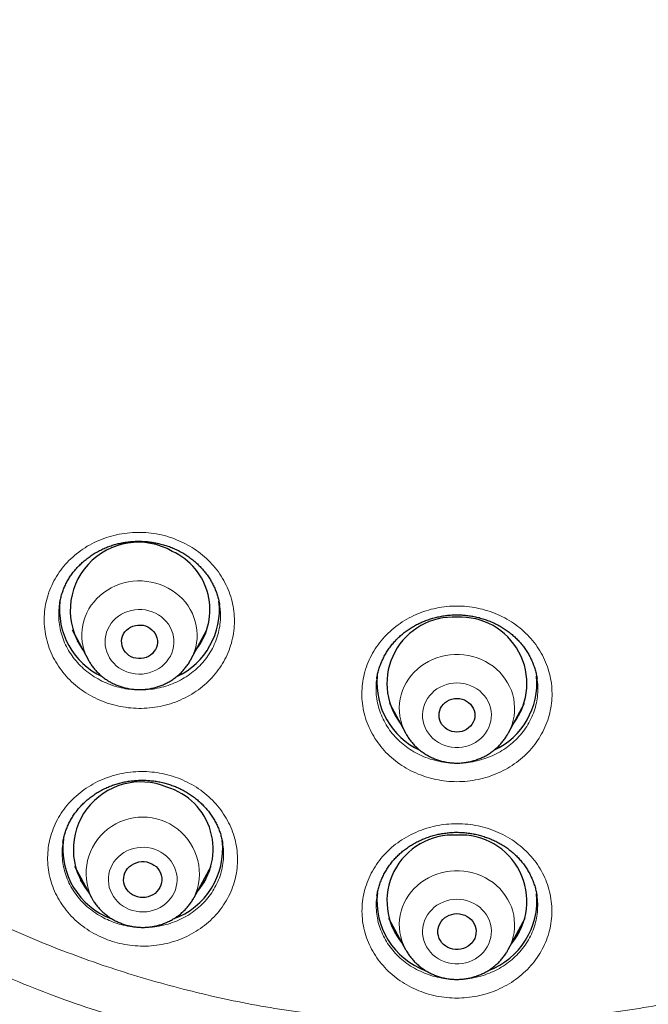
# Model space of a CAD drawing. Header units: millimetres. Extents: x 8 to 971, y 12 to 977.
# Tile 132 of 195: x 334 to 347, y 777 to 797. Entities that reach past the tile are written whole.
import ezdxf

# ---------------------------------------------------------------- set-up
doc = ezdxf.new("R2010")
doc.units = ezdxf.units.MM

msp = doc.modelspace()

# ---------------------------------------------------------------- linework, layer by layer
at = {"color": 7, "linetype": 'Continuous', "lineweight": 30}
for p, q in [((338.22, 785.017), (338.22, 785.023)), ((335.089, 784.498), (335.429, 783.866)), ((337.613, 783.866), (337.954, 784.498)), ((335.241, 784.216), (335.196, 784.26)), ((337.613, 783.866), (337.611, 783.863)), ((341.561, 783.47), (341.559, 783.46)), ((344.959, 783.462), (344.958, 783.47)), ((341.827, 782.938), (342.168, 782.306)), ((344.351, 782.306), (344.692, 782.938)), ((344.579, 782.691), (344.539, 782.654)), ((334.898, 779.984), (334.897, 779.979)), ((338.287, 779.952), (338.286, 779.958)), ((335.139, 779.476), (335.501, 778.81)), ((337.679, 778.81), (338.042, 779.476)), ((337.679, 778.81), (337.677, 778.806)), ((341.565, 778.86), (341.563, 778.848)), ((344.956, 778.849), (344.954, 778.86)), ((341.808, 778.37), (342.17, 777.705)), ((344.349, 777.705), (344.711, 778.37)), ((344.586, 778.075), (344.513, 778.007))]:
    msp.add_line(p, q, dxfattribs=at)
at = {"color": 252, "linetype": 'Continuous', "lineweight": 0}
for p, q in [((335.239, 784.219), (335.197, 784.258)), ((337.842, 784.252), (337.798, 784.21)), ((337.611, 783.863), (337.601, 783.845)), ((341.981, 782.652), (341.939, 782.695)), ((344.579, 782.692), (344.539, 782.654))]:
    msp.add_line(p, q, dxfattribs=at)
at = {"color": 252, "linetype": 'Continuous', "lineweight": 0, "flags": 128}
for points in [[(335.429, 783.867), (335.42, 783.885), (335.381, 783.968), (335.349, 784.055), (335.325, 784.143), (335.308, 784.233), (335.299, 784.325), (335.298, 784.416), (335.304, 784.507), (335.318, 784.598), (335.34, 784.687), (335.369, 784.774), (335.405, 784.859), (335.449, 784.941), (335.499, 785.019), (335.556, 785.093), (335.619, 785.163), (335.687, 785.228), (335.761, 785.288), (335.84, 785.341), (335.923, 785.389), (336.009, 785.431), (336.099, 785.466), (336.192, 785.494), (336.287, 785.515), (336.383, 785.529), (336.48, 785.535), (336.577, 785.535), (336.674, 785.527), (336.77, 785.512), (336.865, 785.49), (336.957, 785.461), (337.046, 785.425), (337.132, 785.382), (337.215, 785.333), (337.293, 785.279), (337.366, 785.218), (337.433, 785.153), (337.495, 785.082), (337.551, 785.007), (337.6, 784.928), (337.643, 784.846), (337.678, 784.761), (337.706, 784.673), (337.727, 784.584), (337.74, 784.493), (337.745, 784.402), (337.742, 784.31), (337.732, 784.22), (337.714, 784.13), (337.689, 784.041), (337.656, 783.955), (337.616, 783.872), (337.613, 783.866)], [(336.861, 784.851), (336.792, 784.88), (336.721, 784.903), (336.648, 784.919), (336.573, 784.927), (336.498, 784.929), (336.423, 784.923), (336.349, 784.91), (336.277, 784.89), (336.207, 784.863), (336.141, 784.829), (336.079, 784.789), (336.022, 784.744), (335.97, 784.693), (335.923, 784.637), (335.883, 784.577), (335.85, 784.514), (335.824, 784.448), (335.805, 784.379), (335.794, 784.309), (335.791, 784.239), (335.795, 784.168), (335.807, 784.098), (335.827, 784.03), (335.853, 783.964), (335.887, 783.901), (335.928, 783.842), (335.975, 783.787), (336.028, 783.736), (336.086, 783.691), (336.149, 783.652), (336.215, 783.619), (336.285, 783.593), (336.357, 783.574), (336.432, 783.562), (336.507, 783.557), (336.582, 783.559), (336.656, 783.568), (336.729, 783.585), (336.8, 783.609), (336.868, 783.639), (336.932, 783.676), (336.992, 783.718), (337.047, 783.767), (337.096, 783.82), (337.14, 783.878), (337.176, 783.94), (337.206, 784.004), (337.229, 784.072), (337.243, 784.141), (337.251, 784.212), (337.25, 784.282), (337.242, 784.352), (337.226, 784.422), (337.203, 784.489), (337.172, 784.553), (337.135, 784.615), (337.091, 784.672), (337.041, 784.725), (336.986, 784.772), (336.925, 784.815), (336.861, 784.851)], [(342.171, 782.299), (342.161, 782.318), (342.122, 782.401), (342.09, 782.487), (342.065, 782.576), (342.048, 782.666), (342.038, 782.757), (342.036, 782.848), (342.042, 782.939), (342.055, 783.03), (342.076, 783.119), (342.105, 783.207), (342.141, 783.292), (342.184, 783.374), (342.234, 783.452), (342.29, 783.527), (342.352, 783.597), (342.42, 783.662), (342.494, 783.722), (342.572, 783.777), (342.655, 783.825), (342.741, 783.867), (342.831, 783.902), (342.923, 783.931), (343.018, 783.953), (343.114, 783.967), (343.211, 783.974), (343.308, 783.974), (343.405, 783.967), (343.501, 783.953), (343.596, 783.931), (343.688, 783.902), (343.778, 783.867), (343.864, 783.825), (343.947, 783.777), (344.025, 783.722), (344.099, 783.662), (344.167, 783.597), (344.229, 783.527), (344.285, 783.452), (344.335, 783.374), (344.378, 783.292), (344.414, 783.207), (344.443, 783.119), (344.464, 783.03), (344.477, 782.939), (344.483, 782.848), (344.481, 782.757), (344.472, 782.666), (344.454, 782.576), (344.429, 782.487), (344.397, 782.401), (344.358, 782.318), (344.347, 782.299)], [(343.26, 783.368), (343.184, 783.365), (343.11, 783.354), (343.037, 783.336), (342.967, 783.311), (342.9, 783.279), (342.836, 783.242), (342.777, 783.198), (342.723, 783.148), (342.675, 783.094), (342.633, 783.035), (342.598, 782.973), (342.57, 782.908), (342.549, 782.84), (342.535, 782.77), (342.529, 782.7), (342.531, 782.629), (342.541, 782.559), (342.558, 782.49), (342.583, 782.423), (342.615, 782.359), (342.653, 782.299), (342.699, 782.242), (342.75, 782.191), (342.806, 782.144), (342.868, 782.103), (342.933, 782.068), (343.002, 782.04), (343.074, 782.018), (343.147, 782.004), (343.222, 781.997), (343.297, 781.997), (343.372, 782.004), (343.446, 782.018), (343.517, 782.04), (343.586, 782.068), (343.652, 782.103), (343.713, 782.144), (343.769, 782.191), (343.82, 782.242), (343.866, 782.299), (343.904, 782.359), (343.936, 782.423), (343.961, 782.49), (343.978, 782.559), (343.988, 782.629), (343.99, 782.7), (343.984, 782.77), (343.97, 782.84), (343.949, 782.908), (343.921, 782.973), (343.886, 783.035), (343.844, 783.094), (343.796, 783.148), (343.742, 783.198), (343.683, 783.242), (343.619, 783.279), (343.552, 783.311), (343.482, 783.336), (343.409, 783.354), (343.335, 783.365), (343.26, 783.368)], [(336.84, 779.836), (336.768, 779.857), (336.694, 779.871), (336.619, 779.877), (336.544, 779.876), (336.469, 779.868), (336.396, 779.853), (336.325, 779.831), (336.256, 779.802), (336.191, 779.766), (336.13, 779.725), (336.074, 779.677), (336.024, 779.625), (335.979, 779.568), (335.942, 779.507), (335.91, 779.443), (335.887, 779.376), (335.87, 779.307), (335.861, 779.236), (335.86, 779.166), (335.867, 779.095), (335.881, 779.026), (335.903, 778.958), (335.932, 778.893), (335.968, 778.831), (336.011, 778.773), (336.06, 778.719), (336.114, 778.671), (336.174, 778.627), (336.238, 778.59), (336.305, 778.559), (336.376, 778.535), (336.449, 778.518), (336.523, 778.508), (336.598, 778.505), (336.674, 778.509), (336.748, 778.521), (336.82, 778.54), (336.89, 778.566), (336.957, 778.598), (337.02, 778.636), (337.079, 778.681), (337.132, 778.731), (337.179, 778.786), (337.221, 778.845), (337.255, 778.907), (337.283, 778.973), (337.303, 779.041), (337.316, 779.111), (337.321, 779.181), (337.318, 779.252), (337.307, 779.322), (337.289, 779.391), (337.264, 779.457), (337.231, 779.521), (337.191, 779.581), (337.146, 779.637), (337.094, 779.688), (337.037, 779.734), (336.975, 779.775), (336.909, 779.809), (336.84, 779.836)], [(342.171, 777.705), (342.162, 777.722), (342.122, 777.805), (342.09, 777.891), (342.065, 777.98), (342.048, 778.07), (342.038, 778.161), (342.036, 778.252), (342.042, 778.343), (342.055, 778.434), (342.076, 778.523), (342.105, 778.611), (342.141, 778.696), (342.184, 778.778), (342.234, 778.856), (342.29, 778.931), (342.352, 779.001), (342.42, 779.066), (342.494, 779.126), (342.572, 779.181), (342.655, 779.229), (342.741, 779.271), (342.831, 779.306), (342.923, 779.335), (343.018, 779.357), (343.114, 779.371), (343.211, 779.378), (343.308, 779.378), (343.405, 779.371), (343.501, 779.357), (343.596, 779.335), (343.688, 779.306), (343.778, 779.271), (343.864, 779.229), (343.947, 779.181), (344.025, 779.126), (344.099, 779.066), (344.167, 779.001), (344.229, 778.931), (344.285, 778.856), (344.335, 778.778), (344.378, 778.696), (344.414, 778.611), (344.443, 778.523), (344.464, 778.434), (344.477, 778.343), (344.483, 778.252), (344.481, 778.161), (344.471, 778.07), (344.454, 777.98), (344.429, 777.891), (344.397, 777.805), (344.357, 777.722), (344.348, 777.704)], [(343.26, 778.773), (343.184, 778.769), (343.11, 778.758), (343.037, 778.74), (342.967, 778.715), (342.9, 778.684), (342.836, 778.646), (342.777, 778.602), (342.723, 778.552), (342.675, 778.498), (342.633, 778.44), (342.598, 778.377), (342.57, 778.312), (342.549, 778.244), (342.535, 778.174), (342.529, 778.104), (342.531, 778.033), (342.541, 777.963), (342.558, 777.894), (342.583, 777.828), (342.615, 777.764), (342.653, 777.703), (342.699, 777.647), (342.75, 777.595), (342.806, 777.548), (342.868, 777.507), (342.933, 777.472), (343.002, 777.444), (343.074, 777.422), (343.147, 777.408), (343.222, 777.401), (343.297, 777.401), (343.372, 777.408), (343.446, 777.422), (343.517, 777.444), (343.586, 777.472), (343.652, 777.507), (343.713, 777.548), (343.769, 777.595), (343.82, 777.647), (343.866, 777.703), (343.904, 777.764), (343.936, 777.828), (343.961, 777.894), (343.978, 777.963), (343.988, 778.033), (343.99, 778.104), (343.984, 778.174), (343.97, 778.244), (343.949, 778.312), (343.921, 778.377), (343.886, 778.44), (343.844, 778.498), (343.796, 778.552), (343.742, 778.602), (343.683, 778.646), (343.619, 778.684), (343.552, 778.715), (343.482, 778.74), (343.409, 778.758), (343.335, 778.769), (343.26, 778.773)]]:
    msp.add_lwpolyline(points, dxfattribs=at)
at = {"color": 7, "linetype": 'Continuous', "lineweight": 30, "flags": 128}
for points in [[(336.698, 784.559), (336.744, 784.532), (336.785, 784.499), (336.821, 784.461), (336.852, 784.419), (336.875, 784.373), (336.891, 784.324), (336.9, 784.274), (336.9, 784.223), (336.894, 784.173), (336.879, 784.124), (336.858, 784.077), (336.829, 784.034), (336.794, 783.994), (336.754, 783.961), (336.709, 783.932), (336.66, 783.91), (336.608, 783.895), (336.554, 783.887), (336.5, 783.886), (336.446, 783.893), (336.394, 783.906), (336.344, 783.927), (336.298, 783.953), (336.257, 783.986), (336.221, 784.024), (336.191, 784.067), (336.167, 784.113), (336.151, 784.161), (336.143, 784.211), (336.142, 784.262), (336.148, 784.313), (336.163, 784.362), (336.185, 784.409), (336.213, 784.452), (336.248, 784.491), (336.288, 784.525), (336.333, 784.553), (336.382, 784.575), (336.434, 784.59), (336.488, 784.599), (336.542, 784.599), (336.596, 784.593), (336.648, 784.579), (336.698, 784.559)], [(343.26, 783.039), (343.314, 783.036), (343.367, 783.025), (343.417, 783.007), (343.465, 782.982), (343.508, 782.952), (343.547, 782.916), (343.579, 782.875), (343.605, 782.83), (343.624, 782.783), (343.636, 782.733), (343.64, 782.682), (343.636, 782.631), (343.624, 782.581), (343.605, 782.534), (343.579, 782.489), (343.547, 782.448), (343.508, 782.412), (343.465, 782.382), (343.417, 782.357), (343.367, 782.339), (343.314, 782.329), (343.26, 782.325), (343.205, 782.329), (343.152, 782.339), (343.102, 782.357), (343.054, 782.382), (343.011, 782.412), (342.972, 782.448), (342.94, 782.489), (342.914, 782.534), (342.895, 782.581), (342.883, 782.631), (342.88, 782.682), (342.883, 782.733), (342.895, 782.783), (342.914, 782.83), (342.94, 782.875), (342.972, 782.916), (343.011, 782.952), (343.054, 782.982), (343.102, 783.007), (343.152, 783.025), (343.205, 783.036), (343.26, 783.039)], [(336.729, 779.55), (336.781, 779.528), (336.829, 779.5), (336.872, 779.466), (336.91, 779.426), (336.942, 779.382), (336.967, 779.334), (336.984, 779.284), (336.994, 779.231), (336.996, 779.178), (336.99, 779.125), (336.977, 779.073), (336.955, 779.024), (336.927, 778.978), (336.892, 778.936), (336.851, 778.899), (336.805, 778.868), (336.755, 778.843), (336.702, 778.824), (336.647, 778.813), (336.59, 778.81), (336.534, 778.813), (336.478, 778.824), (336.425, 778.843), (336.375, 778.868), (336.329, 778.899), (336.288, 778.936), (336.253, 778.978), (336.225, 779.024), (336.204, 779.073), (336.19, 779.125), (336.184, 779.178), (336.186, 779.231), (336.196, 779.284), (336.213, 779.334), (336.238, 779.382), (336.27, 779.426), (336.308, 779.466), (336.351, 779.5), (336.399, 779.528), (336.451, 779.55), (336.506, 779.565), (336.562, 779.572), (336.618, 779.572), (336.675, 779.565), (336.729, 779.55)], [(343.26, 778.468), (343.316, 778.464), (343.372, 778.453), (343.425, 778.435), (343.475, 778.41), (343.521, 778.379), (343.561, 778.342), (343.596, 778.3), (343.625, 778.254), (343.646, 778.204), (343.66, 778.153), (343.666, 778.1), (343.664, 778.046), (343.654, 777.994), (343.636, 777.943), (343.611, 777.895), (343.58, 777.851), (343.542, 777.812), (343.498, 777.777), (343.45, 777.749), (343.398, 777.727), (343.344, 777.713), (343.288, 777.705), (343.231, 777.705), (343.175, 777.713), (343.121, 777.727), (343.069, 777.749), (343.021, 777.777), (342.977, 777.812), (342.939, 777.851), (342.908, 777.895), (342.883, 777.943), (342.865, 777.994), (342.856, 778.046), (342.854, 778.1), (342.859, 778.153), (342.873, 778.204), (342.894, 778.254), (342.923, 778.3), (342.958, 778.342), (342.998, 778.379), (343.044, 778.41), (343.094, 778.435), (343.148, 778.453), (343.203, 778.464), (343.26, 778.468)]]:
    msp.add_lwpolyline(points, dxfattribs=at)
at = {"color": 7, "linetype": 'Continuous', "lineweight": 30}
for centre, radius, start, end in [((336.497, 784.911), 1.446, 60.086, 215.1606), ((336.649, 784.921), 1.368, 322.018, 65.4108), ((336.396, 784.928), 1.573, 173.4434, 244.7788), ((336.639, 784.932), 1.579, 295.3292, 6.2319), ((343.18, 783.36), 1.407, 86.7791, 216.7784), ((343.335, 783.358), 1.409, 323.3896, 93.0529), ((343.141, 783.371), 1.58, 174.8422, 244.8095), ((343.378, 783.371), 1.58, 294.9162, 5.2332), ((336.551, 779.832), 1.434, 67.3403, 218.8719), ((336.708, 779.837), 1.377, 318.9437, 73.3054), ((343.18, 778.732), 1.406, 86.7511, 220.052), ((343.339, 778.732), 1.406, 319.9481, 93.2489), ((336.479, 779.846), 1.586, 172.4972, 249.9639), ((336.7, 779.848), 1.588, 289.8135, 6.1649), ((343.148, 778.742), 1.586, 174.0079, 249.5665), ((343.371, 778.742), 1.586, 290.5398, 5.6086)]:
    msp.add_arc(centre, radius, start, end, dxfattribs=at)
at = {"color": 252, "linetype": 'Continuous', "lineweight": 0}
msp.add_arc((336.59, 779.318), 1.202, 335.0333, 204.9588, dxfattribs=at)
for points, knots in [([(297.761, 797.426), (297.779, 798.366), (297.816, 800.237), (298.115, 803.024), (298.594, 805.775), (299.27, 808.49), (300.138, 811.168), (301.195, 813.799), (302.428, 816.362), (303.829, 818.833), (305.395, 821.201), (307.124, 823.467), (309.017, 825.629), (311.065, 827.679), (313.247, 829.604), (315.549, 831.383), (317.959, 833.008), (320.48, 834.479), (323.109, 835.796), (325.836, 836.954), (328.636, 837.947), (331.487, 838.763), (334.376, 839.397), (337.303, 839.85), (340.269, 840.121), (343.26, 840.211), (346.251, 840.121), (349.217, 839.85), (352.145, 839.397), (355.034, 838.763), (357.884, 837.947), (360.683, 836.954), (363.411, 835.796), (366.04, 834.478), (368.561, 833.007), (370.971, 831.382), (373.272, 829.603), (375.454, 827.679), (377.502, 825.628), (379.396, 823.466), (381.125, 821.2), (382.69, 818.832), (384.092, 816.361), (385.324, 813.799), (386.381, 811.168), (387.249, 808.489), (387.925, 805.774), (388.404, 803.023), (388.703, 800.237), (388.74, 798.366), (388.758, 797.426)], [0, 0, 0, 0, 0.020985, 0.041789, 0.062502, 0.083215, 0.104018, 0.125, 0.145987, 0.166791, 0.187505, 0.208217, 0.229019, 0.25, 0.270986, 0.291791, 0.312505, 0.333217, 0.354019, 0.375, 0.395986, 0.416791, 0.437505, 0.458217, 0.479019, 0.5, 0.520986, 0.541791, 0.562505, 0.583217, 0.604019, 0.625, 0.645986, 0.666791, 0.687505, 0.708217, 0.729019, 0.75, 0.770986, 0.791791, 0.812505, 0.833217, 0.854019, 0.875, 0.895985, 0.916789, 0.937502, 0.958215, 0.979017, 1, 1, 1, 1]), ([(339.798, 773.529), (339.084, 773.638), (337.655, 773.856), (335.559, 774.4), (333.572, 775.079), (331.704, 775.889), (329.961, 776.806), (328.299, 777.85), (326.729, 779.012), (325.262, 780.287), (323.905, 781.666), (322.668, 783.141), (321.558, 784.703), (320.581, 786.341), (319.744, 788.047), (319.053, 789.809), (318.51, 791.616), (318.12, 793.458), (317.885, 795.323), (317.807, 797.199), (317.885, 799.076), (318.12, 800.941), (318.51, 802.783), (319.053, 804.59), (319.744, 806.352), (320.581, 808.058), (321.558, 809.696), (322.668, 811.258), (323.905, 812.733), (325.262, 814.112), (326.729, 815.387), (328.299, 816.549), (329.961, 817.593), (331.704, 818.51), (333.519, 819.296), (335.394, 819.946), (337.318, 820.456), (339.278, 820.823), (341.263, 821.043), (343.26, 821.117), (345.257, 821.043), (347.241, 820.823), (349.201, 820.456), (351.125, 819.946), (353, 819.296), (354.815, 818.51), (356.558, 817.593), (358.22, 816.549), (359.79, 815.387), (361.257, 814.112), (362.614, 812.733), (363.851, 811.258), (364.961, 809.696), (365.938, 808.058), (366.775, 806.352), (367.466, 804.59), (368.009, 802.783), (368.399, 800.941), (368.634, 799.076), (368.712, 797.199), (368.634, 795.323), (368.399, 793.458), (368.009, 791.616), (367.466, 789.809), (366.775, 788.047), (365.938, 786.341), (364.961, 784.703), (363.851, 783.141), (362.614, 781.666), (361.257, 780.287), (359.79, 779.012), (358.22, 777.85), (356.558, 776.806), (354.815, 775.889), (352.95, 775.08), (350.968, 774.403), (348.88, 773.86), (347.457, 773.641), (346.745, 773.532)], [0, 0, 0, 0, 0.014209, 0.028417, 0.042626, 0.055696, 0.068766, 0.081836, 0.094907, 0.107977, 0.121047, 0.134117, 0.147187, 0.160257, 0.173327, 0.186398, 0.199468, 0.212538, 0.225608, 0.238678, 0.251748, 0.264818, 0.277889, 0.290959, 0.304029, 0.317099, 0.330169, 0.343239, 0.356309, 0.36938, 0.38245, 0.39552, 0.40859, 0.42166, 0.43473, 0.4478, 0.460871, 0.473941, 0.487011, 0.500081, 0.513151, 0.526221, 0.539292, 0.552362, 0.565432, 0.578502, 0.591572, 0.604642, 0.617712, 0.630783, 0.643853, 0.656923, 0.669993, 0.683063, 0.696133, 0.709203, 0.722274, 0.735344, 0.748414, 0.761484, 0.774554, 0.787624, 0.800694, 0.813765, 0.826835, 0.839905, 0.852975, 0.866045, 0.879115, 0.892186, 0.905256, 0.918326, 0.931396, 0.944466, 0.957536, 0.971691, 0.985845, 1, 1, 1, 1]), ([(346.66, 774.616), (347.327, 774.721), (348.662, 774.93), (350.619, 775.442), (352.485, 776.082), (354.251, 776.847), (355.909, 777.72), (357.49, 778.712), (358.983, 779.818), (360.379, 781.031), (361.669, 782.342), (362.846, 783.745), (363.902, 785.231), (364.831, 786.789), (365.627, 788.411), (366.285, 790.087), (366.801, 791.807), (367.172, 793.559), (367.395, 795.333), (367.47, 797.118), (367.395, 798.903), (367.172, 800.677), (366.801, 802.429), (366.285, 804.148), (365.627, 805.824), (364.831, 807.446), (363.902, 809.005), (362.846, 810.49), (361.669, 811.893), (360.379, 813.205), (358.983, 814.417), (357.49, 815.523), (355.909, 816.515), (354.251, 817.388), (352.524, 818.136), (350.741, 818.754), (348.911, 819.239), (347.047, 819.588), (345.159, 819.798), (343.26, 819.868), (341.36, 819.798), (339.472, 819.588), (337.608, 819.239), (335.778, 818.754), (333.995, 818.136), (332.268, 817.388), (330.61, 816.515), (329.029, 815.523), (327.536, 814.417), (326.14, 813.205), (324.85, 811.893), (323.673, 810.49), (322.617, 809.005), (321.688, 807.446), (320.892, 805.824), (320.234, 804.148), (319.718, 802.429), (319.347, 800.677), (319.124, 798.903), (319.049, 797.118), (319.124, 795.333), (319.347, 793.559), (319.718, 791.807), (320.234, 790.087), (320.892, 788.411), (321.688, 786.789), (322.617, 785.231), (323.673, 783.745), (324.85, 782.342), (326.14, 781.031), (327.536, 779.818), (329.029, 778.712), (330.61, 777.72), (332.268, 776.847), (334.034, 776.082), (335.9, 775.442), (337.858, 774.93), (339.192, 774.721), (339.859, 774.616)], [0, 0, 0, 0, 0.013976, 0.027953, 0.041929, 0.055017, 0.068105, 0.081192, 0.09428, 0.107368, 0.120455, 0.133543, 0.146631, 0.159719, 0.172806, 0.185894, 0.198982, 0.212069, 0.225157, 0.238245, 0.251332, 0.26442, 0.277508, 0.290595, 0.303683, 0.316771, 0.329859, 0.342946, 0.356034, 0.369122, 0.382209, 0.395297, 0.408385, 0.421472, 0.43456, 0.447648, 0.460735, 0.473823, 0.486911, 0.499999, 0.513086, 0.526174, 0.539262, 0.552349, 0.565437, 0.578525, 0.591612, 0.6047, 0.617788, 0.630876, 0.643963, 0.657051, 0.670139, 0.683226, 0.696314, 0.709402, 0.722489, 0.735577, 0.748665, 0.761752, 0.77484, 0.787928, 0.801016, 0.814103, 0.827191, 0.840279, 0.853366, 0.866454, 0.879542, 0.892629, 0.905717, 0.918805, 0.931893, 0.94498, 0.958068, 0.972045, 0.986023, 1, 1, 1, 1]), ([(339.895, 775.418), (339.266, 775.519), (338.009, 775.721), (336.165, 776.207), (334.396, 776.815), (332.712, 777.545), (331.121, 778.382), (329.604, 779.334), (328.172, 780.396), (326.832, 781.559), (325.594, 782.818), (324.465, 784.164), (323.451, 785.589), (322.56, 787.085), (321.796, 788.642), (321.165, 790.25), (320.67, 791.9), (320.314, 793.581), (320.099, 795.283), (320.028, 796.996), (320.099, 798.709), (320.314, 800.411), (320.67, 802.092), (321.165, 803.742), (321.796, 805.35), (322.56, 806.907), (323.451, 808.403), (324.465, 809.828), (325.594, 811.174), (326.832, 812.433), (328.172, 813.596), (329.604, 814.657), (331.121, 815.61), (332.712, 816.447), (334.369, 817.165), (336.081, 817.758), (337.836, 818.224), (339.625, 818.558), (341.437, 818.759), (343.26, 818.827), (345.082, 818.759), (346.894, 818.558), (348.683, 818.224), (350.439, 817.758), (352.15, 817.165), (353.807, 816.447), (355.398, 815.61), (356.915, 814.657), (358.347, 813.596), (359.687, 812.433), (360.925, 811.174), (362.054, 809.828), (363.068, 808.403), (363.959, 806.907), (364.723, 805.35), (365.354, 803.742), (365.849, 802.092), (366.205, 800.411), (366.42, 798.709), (366.491, 796.996), (366.42, 795.283), (366.205, 793.581), (365.849, 791.9), (365.354, 790.25), (364.723, 788.642), (363.959, 787.085), (363.068, 785.589), (362.054, 784.164), (360.925, 782.818), (359.687, 781.559), (358.347, 780.396), (356.915, 779.334), (355.398, 778.382), (353.807, 777.545), (352.12, 776.814), (350.346, 776.205), (348.494, 775.717), (347.231, 775.515), (346.6, 775.415)], [0, 0, 0, 0, 0.013748, 0.027497, 0.041245, 0.05435, 0.067455, 0.080559, 0.093664, 0.106769, 0.119873, 0.132978, 0.146083, 0.159188, 0.172292, 0.185397, 0.198502, 0.211606, 0.224711, 0.237816, 0.250921, 0.264025, 0.27713, 0.290235, 0.30334, 0.316444, 0.329549, 0.342654, 0.355758, 0.368863, 0.381968, 0.395073, 0.408177, 0.421282, 0.434387, 0.447492, 0.460596, 0.473701, 0.486806, 0.49991, 0.513015, 0.52612, 0.539225, 0.552329, 0.565434, 0.578539, 0.591643, 0.604748, 0.617853, 0.630958, 0.644062, 0.657167, 0.670272, 0.683377, 0.696481, 0.709586, 0.722691, 0.735795, 0.7489, 0.762005, 0.77511, 0.788214, 0.801319, 0.814424, 0.827529, 0.840633, 0.853738, 0.866843, 0.879947, 0.893052, 0.906157, 0.919262, 0.932366, 0.945471, 0.958576, 0.972384, 0.986192, 1, 1, 1, 1]), ([(345.541, 776.246), (346.07, 776.308), (347.129, 776.432), (348.694, 776.754), (350.231, 777.175), (351.774, 777.715), (353.312, 778.381), (354.828, 779.179), (356.273, 780.087), (357.638, 781.098), (358.915, 782.207), (360.095, 783.406), (361.171, 784.689), (362.136, 786.047), (362.986, 787.473), (363.713, 788.956), (364.315, 790.488), (364.787, 792.061), (365.126, 793.663), (365.33, 795.285), (365.398, 796.917), (365.33, 798.549), (365.125, 800.171), (364.786, 801.773), (364.314, 803.345), (363.713, 804.878), (362.985, 806.361), (362.135, 807.786), (361.17, 809.144), (360.093, 810.427), (358.914, 811.626), (357.637, 812.735), (356.272, 813.746), (354.827, 814.654), (353.31, 815.452), (351.731, 816.135), (350.101, 816.701), (348.427, 817.144), (346.723, 817.463), (344.996, 817.655), (343.26, 817.719), (341.523, 817.654), (339.796, 817.462), (338.092, 817.144), (336.419, 816.7), (334.788, 816.135), (333.209, 815.451), (331.693, 814.653), (330.248, 813.745), (328.882, 812.734), (327.606, 811.625), (326.426, 810.426), (325.35, 809.143), (324.384, 807.785), (323.535, 806.359), (322.808, 804.876), (322.206, 803.344), (321.734, 801.771), (321.395, 800.169), (321.191, 798.547), (321.123, 796.915), (321.191, 795.283), (321.395, 793.661), (321.735, 792.059), (322.207, 790.487), (322.808, 788.954), (323.536, 787.471), (324.385, 786.046), (325.351, 784.688), (326.427, 783.405), (327.607, 782.206), (328.884, 781.097), (330.249, 780.086), (331.694, 779.178), (333.211, 778.38), (334.748, 777.715), (336.291, 777.174), (337.827, 776.754), (339.391, 776.432), (340.449, 776.308), (340.979, 776.246)], [0, 0, 0, 0, 0.011909, 0.023818, 0.035727, 0.047636, 0.060561, 0.073486, 0.086411, 0.099336, 0.112261, 0.125186, 0.138111, 0.151036, 0.163961, 0.176886, 0.189811, 0.202736, 0.215661, 0.228586, 0.241512, 0.254437, 0.267362, 0.280287, 0.293212, 0.306137, 0.319062, 0.331987, 0.344912, 0.357837, 0.370762, 0.383687, 0.396612, 0.409537, 0.422462, 0.435388, 0.448313, 0.461238, 0.474163, 0.487088, 0.500013, 0.512938, 0.525863, 0.538788, 0.551713, 0.564638, 0.577563, 0.590488, 0.603413, 0.616338, 0.629264, 0.642189, 0.655114, 0.668039, 0.680964, 0.693889, 0.706814, 0.719739, 0.732664, 0.745589, 0.758514, 0.771439, 0.784364, 0.797289, 0.810214, 0.823139, 0.836065, 0.84899, 0.861915, 0.87484, 0.887765, 0.90069, 0.913615, 0.92654, 0.939465, 0.95239, 0.964293, 0.976195, 0.988098, 1, 1, 1, 1]), ([(335.579, 783.05), (335.513, 783.085), (335.382, 783.155), (335.202, 783.285), (335.038, 783.431), (334.893, 783.594), (334.768, 783.77), (334.665, 783.959), (334.585, 784.156), (334.53, 784.361), (334.5, 784.569), (334.495, 784.78), (334.516, 784.989), (334.562, 785.195), (334.633, 785.395), (334.728, 785.586), (334.845, 785.766), (334.984, 785.932), (335.142, 786.082), (335.317, 786.216), (335.508, 786.329), (335.711, 786.423), (335.924, 786.494), (336.145, 786.543), (336.371, 786.568), (336.598, 786.57), (336.825, 786.548), (337.047, 786.503), (337.258, 786.436), (337.456, 786.351), (337.643, 786.247), (337.821, 786.122), (337.986, 785.976), (338.133, 785.815), (338.259, 785.639), (338.363, 785.451), (338.445, 785.254), (338.501, 785.05), (338.533, 784.841), (338.539, 784.631), (338.52, 784.421), (338.475, 784.215), (338.406, 784.015), (338.313, 783.824), (338.197, 783.643), (338.06, 783.476), (337.903, 783.324), (337.729, 783.19), (337.539, 783.075), (337.336, 782.98), (337.124, 782.907), (336.903, 782.857), (336.677, 782.83), (336.45, 782.827), (336.223, 782.847), (336.001, 782.891), (335.783, 782.957), (335.647, 783.019), (335.579, 783.05)], [0, 0, 0, 0, 0.017826, 0.035708, 0.053534, 0.071387, 0.089298, 0.107151, 0.125015, 0.142936, 0.1608, 0.178682, 0.19662, 0.214501, 0.232399, 0.250353, 0.26825, 0.286157, 0.304119, 0.322024, 0.339927, 0.357886, 0.375787, 0.393676, 0.411621, 0.429509, 0.44738, 0.465307, 0.483177, 0.4999, 0.516622, 0.534481, 0.552397, 0.570256, 0.588114, 0.60603, 0.623888, 0.641758, 0.659683, 0.677552, 0.695439, 0.713383, 0.73127, 0.749171, 0.767129, 0.785031, 0.802937, 0.8209, 0.838805, 0.856704, 0.874659, 0.892558, 0.910441, 0.92838, 0.946263, 0.964156, 0.982107, 1, 1, 1, 1]), ([(334.824, 785.046), (334.817, 784.99), (334.803, 784.875), (334.808, 784.699), (334.833, 784.522), (334.88, 784.348), (334.948, 784.181), (335.035, 784.021), (335.142, 783.871), (335.265, 783.733), (335.405, 783.609), (335.558, 783.499), (335.669, 783.439), (335.725, 783.409)], [0, 0, 0, 0, 0.086903, 0.178311, 0.269614, 0.361208, 0.452505, 0.543738, 0.635256, 0.726482, 0.817557, 0.908922, 1, 1, 1, 1]), ([(335.725, 783.409), (335.725, 783.409), (335.783, 783.382), (335.9, 783.33), (336.084, 783.274), (336.273, 783.236), (336.466, 783.219), (336.659, 783.222), (336.787, 783.236), (336.913, 783.258), (337.039, 783.286), (337.22, 783.348), (337.392, 783.428), (337.554, 783.525), (337.702, 783.639), (337.835, 783.767), (337.952, 783.909), (338.051, 784.062), (338.13, 784.224), (338.189, 784.394), (338.227, 784.569), (338.243, 784.747), (338.241, 784.897), (338.226, 784.987), (338.22, 785.017)], [0, 0, 0, 0, 0.00024, 0.051294, 0.102512, 0.153566, 0.20462, 0.255836, 0.30689, 0.307147, 0.358327, 0.409671, 0.460853, 0.512064, 0.563441, 0.614655, 0.665866, 0.717238, 0.768447, 0.819623, 0.87096, 0.922132, 0.973257, 1, 1, 1, 1]), ([(343.259, 781.271), (343.184, 781.273), (343.033, 781.278), (342.809, 781.315), (342.591, 781.372), (342.382, 781.453), (342.183, 781.554), (341.997, 781.675), (341.828, 781.816), (341.677, 781.972), (341.546, 782.144), (341.436, 782.328), (341.349, 782.522), (341.286, 782.724), (341.249, 782.931), (341.237, 783.141), (341.25, 783.351), (341.289, 783.558), (341.352, 783.76), (341.44, 783.955), (341.551, 784.138), (341.683, 784.309), (341.836, 784.466), (342.006, 784.605), (342.193, 784.726), (342.392, 784.827), (342.603, 784.906), (342.822, 784.963), (343.041, 784.996), (343.258, 785.006), (343.475, 784.996), (343.695, 784.963), (343.914, 784.906), (344.124, 784.828), (344.324, 784.727), (344.51, 784.607), (344.681, 784.468), (344.833, 784.312), (344.966, 784.142), (345.077, 783.959), (345.165, 783.765), (345.229, 783.563), (345.269, 783.356), (345.282, 783.146), (345.271, 782.936), (345.234, 782.729), (345.172, 782.527), (345.085, 782.332), (344.976, 782.147), (344.845, 781.975), (344.693, 781.818), (344.524, 781.677), (344.339, 781.556), (344.14, 781.454), (343.93, 781.373), (343.711, 781.315), (343.487, 781.278), (343.335, 781.273), (343.259, 781.271)], [0, 0, 0, 0, 0.017826, 0.035708, 0.053534, 0.071387, 0.089298, 0.107151, 0.125015, 0.142936, 0.160801, 0.178682, 0.19662, 0.214501, 0.232399, 0.250353, 0.268251, 0.286156, 0.30412, 0.322024, 0.339927, 0.357886, 0.375787, 0.393676, 0.411621, 0.429509, 0.44738, 0.465307, 0.483178, 0.4999, 0.516622, 0.534481, 0.552397, 0.570256, 0.588114, 0.60603, 0.623889, 0.641758, 0.659684, 0.677553, 0.69544, 0.713383, 0.73127, 0.749172, 0.767129, 0.785031, 0.802936, 0.820899, 0.838805, 0.856703, 0.87466, 0.892558, 0.910441, 0.92838, 0.946263, 0.964156, 0.982107, 1, 1, 1, 1]), ([(341.559, 783.46), (341.557, 783.449), (341.544, 783.38), (341.54, 783.249), (341.549, 783.072), (341.581, 782.896), (341.635, 782.724), (341.709, 782.56), (341.802, 782.404), (341.914, 782.259), (342.042, 782.126), (342.186, 782.007), (342.344, 781.904), (342.513, 781.818), (342.691, 781.75), (342.877, 781.701), (343.067, 781.67), (343.195, 781.666), (343.259, 781.664)], [0, 0, 0, 0, 0.012103, 0.078043, 0.14419, 0.210128, 0.275996, 0.342072, 0.407936, 0.473722, 0.539718, 0.605508, 0.67124, 0.737184, 0.802918, 0.868542, 0.934377, 1, 1, 1, 1]), ([(343.259, 781.664), (343.26, 781.664), (343.324, 781.664), (343.453, 781.671), (343.644, 781.701), (343.829, 781.75), (344.008, 781.819), (344.177, 781.905), (344.282, 781.974), (344.383, 782.048), (344.479, 782.128), (344.608, 782.261), (344.719, 782.407), (344.812, 782.563), (344.886, 782.728), (344.939, 782.9), (344.971, 783.076), (344.979, 783.254), (344.975, 783.384), (344.961, 783.452), (344.959, 783.462)], [0, 0, 0, 0, 0.0003099, 0.0659864, 0.1318736, 0.1975501, 0.2632252, 0.3291109, 0.394785, 0.3951143, 0.4609536, 0.5270041, 0.592842, 0.6587242, 0.7248113, 0.790695, 0.8565679, 0.9226561, 0.9885321, 1, 1, 1, 1]), ([(337.276, 781.37), (337.276, 781.37), (337.348, 781.345), (337.487, 781.289), (337.684, 781.184), (337.867, 781.06), (338.034, 780.917), (338.182, 780.759), (338.311, 780.586), (338.418, 780.402), (338.502, 780.207), (338.562, 780.006), (338.596, 779.799), (338.605, 779.59), (338.59, 779.382), (338.548, 779.177), (338.482, 778.977), (338.392, 778.786), (338.278, 778.606), (338.144, 778.438), (337.989, 778.285), (337.817, 778.15), (337.629, 778.033), (337.428, 777.936), (337.216, 777.862), (336.997, 777.809), (336.772, 777.78), (336.545, 777.774), (336.319, 777.792), (336.101, 777.831), (335.894, 777.892), (335.694, 777.971), (335.501, 778.072), (335.317, 778.196), (335.148, 778.337), (334.999, 778.494), (334.869, 778.666), (334.76, 778.85), (334.675, 779.044), (334.614, 779.245), (334.577, 779.451), (334.567, 779.66), (334.581, 779.868), (334.621, 780.074), (334.686, 780.274), (334.774, 780.466), (334.886, 780.647), (335.019, 780.816), (335.173, 780.969), (335.344, 781.106), (335.531, 781.224), (335.731, 781.322), (335.942, 781.398), (336.161, 781.452), (336.386, 781.483), (336.612, 781.49), (336.838, 781.474), (337.061, 781.436), (337.204, 781.392), (337.276, 781.37)], [0, 0, 0, 0, 0.0001895, 0.0180228, 0.0359132, 0.0537462, 0.0715787, 0.0894686, 0.1073012, 0.1251538, 0.1430622, 0.1609142, 0.1787975, 0.1967376, 0.2146215, 0.2325348, 0.2505038, 0.2684167, 0.2863437, 0.304328, 0.3222558, 0.3401764, 0.3581542, 0.3760745, 0.3939704, 0.4119234, 0.4298187, 0.4476822, 0.4656024, 0.4834658, 0.5001601, 0.5168546, 0.5346974, 0.5525975, 0.5704402, 0.588282, 0.6061806, 0.6240225, 0.6418842, 0.659802, 0.677664, 0.6955572, 0.7135071, 0.7314006, 0.7493207, 0.7672969, 0.7852158, 0.8031433, 0.8211277, 0.8390553, 0.8569697, 0.8749414, 0.8928559, 0.9107416, 0.9286844, 0.94657, 0.9643612, 0.982209, 1, 1, 1, 1]), ([(343.26, 780.378), (343.26, 780.378), (343.337, 780.378), (343.488, 780.37), (343.712, 780.335), (343.929, 780.277), (344.138, 780.197), (344.337, 780.096), (344.521, 779.976), (344.69, 779.836), (344.841, 779.681), (344.972, 779.511), (345.081, 779.328), (345.167, 779.135), (345.23, 778.935), (345.267, 778.729), (345.279, 778.52), (345.266, 778.312), (345.227, 778.106), (345.163, 777.906), (345.075, 777.713), (344.964, 777.53), (344.831, 777.361), (344.679, 777.205), (344.508, 777.067), (344.322, 776.948), (344.122, 776.848), (343.912, 776.77), (343.693, 776.714), (343.474, 776.681), (343.257, 776.671), (343.041, 776.681), (342.822, 776.714), (342.604, 776.771), (342.394, 776.849), (342.195, 776.949), (342.009, 777.069), (341.839, 777.206), (341.688, 777.361), (341.555, 777.53), (341.444, 777.712), (341.357, 777.904), (341.293, 778.105), (341.253, 778.31), (341.24, 778.519), (341.252, 778.727), (341.289, 778.933), (341.351, 779.134), (341.438, 779.328), (341.547, 779.511), (341.679, 779.681), (341.83, 779.837), (341.999, 779.977), (342.185, 780.098), (342.384, 780.198), (342.593, 780.278), (342.811, 780.335), (343.034, 780.371), (343.184, 780.376), (343.26, 780.378)], [0, 0, 0, 0, 0.000189, 0.018023, 0.035913, 0.053746, 0.071579, 0.089468, 0.107301, 0.125153, 0.143062, 0.160914, 0.178798, 0.196738, 0.214621, 0.232534, 0.250504, 0.268417, 0.286343, 0.304328, 0.322255, 0.340176, 0.358154, 0.376075, 0.39397, 0.411923, 0.429818, 0.447682, 0.465602, 0.483465, 0.50016, 0.516855, 0.534697, 0.552597, 0.57044, 0.588282, 0.606181, 0.624023, 0.641884, 0.659802, 0.677664, 0.695557, 0.713508, 0.731401, 0.74932, 0.767297, 0.785215, 0.803143, 0.821127, 0.839056, 0.85697, 0.874941, 0.892856, 0.910741, 0.928684, 0.94657, 0.964361, 0.982209, 1, 1, 1, 1]), ([(334.897, 779.979), (334.895, 779.968), (334.881, 779.9), (334.876, 779.77), (334.884, 779.594), (334.916, 779.419), (334.968, 779.248), (335.04, 779.084), (335.132, 778.928), (335.243, 778.782), (335.37, 778.649), (335.513, 778.529), (335.669, 778.425), (335.834, 778.339), (336.003, 778.271), (336.179, 778.22), (336.365, 778.186), (336.557, 778.171), (336.75, 778.176), (336.941, 778.2), (337.128, 778.244), (337.308, 778.307), (337.479, 778.389), (337.638, 778.487), (337.785, 778.602), (337.916, 778.731), (338.031, 778.873), (338.127, 779.026), (338.204, 779.188), (338.26, 779.357), (338.296, 779.53), (338.309, 779.707), (338.306, 779.848), (338.291, 779.929), (338.287, 779.952)], [0, 0, 0, 0, 0.006234, 0.039178, 0.07202, 0.104791, 0.137665, 0.170436, 0.203159, 0.235986, 0.268709, 0.301426, 0.334246, 0.366963, 0.397572, 0.42818, 0.460934, 0.493793, 0.526547, 0.559369, 0.592295, 0.625117, 0.657996, 0.690981, 0.723861, 0.756762, 0.789771, 0.822673, 0.855556, 0.888546, 0.921429, 0.954263, 0.987199, 1, 1, 1, 1]), ([(335.335, 779.115), (335.318, 779.129), (335.292, 779.15), (335.27, 779.174), (335.262, 779.182)], [0, 0, 0, 0, 0.677102, 1, 1, 1, 1]), ([(337.921, 779.181), (337.909, 779.169), (337.884, 779.142), (337.856, 779.119), (337.84, 779.106)], [0, 0, 0, 0, 0.461182, 1, 1, 1, 1]), ([(341.563, 778.848), (341.56, 778.835), (341.547, 778.764), (341.543, 778.633), (341.553, 778.456), (341.587, 778.282), (341.642, 778.113), (341.716, 777.95), (341.811, 777.796), (341.923, 777.653), (342.052, 777.522), (342.197, 777.405), (342.355, 777.304), (342.524, 777.22), (342.702, 777.153), (342.888, 777.106), (343.032, 777.081), (343.113, 777.078), (343.131, 777.078)], [0, 0, 0, 0, 0.015118, 0.084504, 0.153667, 0.222715, 0.291986, 0.361038, 0.429938, 0.499058, 0.567959, 0.63676, 0.705782, 0.774585, 0.843373, 0.912379, 0.981167, 1, 1, 1, 1]), ([(343.375, 777.077), (343.396, 777.078), (343.481, 777.081), (343.628, 777.106), (343.814, 777.152), (343.993, 777.219), (344.162, 777.303), (344.321, 777.404), (344.466, 777.521), (344.596, 777.652), (344.708, 777.796), (344.803, 777.95), (344.878, 778.114), (344.932, 778.284), (344.966, 778.458), (344.976, 778.634), (344.972, 778.765), (344.959, 778.836), (344.956, 778.849)], [0, 0, 0, 0, 0.022135, 0.090649, 0.159383, 0.227896, 0.296552, 0.365426, 0.434082, 0.502858, 0.571853, 0.64063, 0.709453, 0.7785, 0.847325, 0.91611, 0.985116, 1, 1, 1, 1]), ([(342.007, 778.006), (341.994, 778.016), (341.968, 778.038), (341.944, 778.062), (341.932, 778.076)], [0, 0, 0, 0, 0.4598259, 1, 1, 1, 1]), ([(344.583, 778.07), (344.58, 778.067), (344.558, 778.044), (344.533, 778.023), (344.513, 778.006)], [0, 0, 0, 0, 0.1609311, 1, 1, 1, 1])]:
    msp.add_open_spline(points, degree=3, knots=knots, dxfattribs=at)
at = {"color": 7, "linetype": 'Continuous', "lineweight": 30}
for points, knots in [([(340.08, 755.314), (338.877, 755.42), (336.473, 755.633), (332.915, 756.297), (329.422, 757.208), (326.048, 758.376), (322.809, 759.778), (319.723, 761.402), (316.782, 763.249), (314.004, 765.307), (311.407, 767.563), (309.006, 770.004), (306.816, 772.614), (304.851, 775.377), (303.123, 778.277), (301.642, 781.296), (300.418, 784.414), (299.458, 787.613), (298.768, 790.873), (298.352, 794.173), (298.213, 797.494), (298.352, 800.816), (298.768, 804.116), (299.458, 807.376), (300.418, 810.575), (301.642, 813.693), (303.123, 816.712), (304.851, 819.612), (306.816, 822.375), (309.006, 824.985), (311.407, 827.426), (314.004, 829.682), (316.782, 831.74), (319.723, 833.586), (322.809, 835.21), (326.021, 836.602), (329.339, 837.752), (332.744, 838.655), (336.213, 839.303), (339.725, 839.694), (343.26, 839.824), (346.794, 839.694), (350.306, 839.303), (353.775, 838.655), (357.18, 837.752), (360.498, 836.602), (363.71, 835.21), (366.796, 833.586), (369.737, 831.74), (372.515, 829.682), (375.112, 827.426), (377.513, 824.985), (379.703, 822.375), (381.668, 819.612), (383.396, 816.712), (384.877, 813.693), (386.101, 810.575), (387.061, 807.376), (387.751, 804.116), (388.167, 800.816), (388.306, 797.494), (388.167, 794.173), (387.751, 790.873), (387.061, 787.613), (386.101, 784.414), (384.877, 781.296), (383.396, 778.277), (381.668, 775.377), (379.703, 772.614), (377.513, 770.004), (375.112, 767.563), (372.515, 765.307), (369.737, 763.249), (366.796, 761.402), (363.71, 759.778), (360.471, 758.376), (357.097, 757.208), (353.604, 756.297), (350.047, 755.633), (347.642, 755.42), (346.439, 755.314)], [0, 0, 0, 0, 0.013106, 0.026212, 0.039318, 0.052424, 0.065212, 0.078, 0.090788, 0.103576, 0.116364, 0.129151, 0.141939, 0.154727, 0.167515, 0.180303, 0.193091, 0.205879, 0.218667, 0.231454, 0.244242, 0.25703, 0.269818, 0.282606, 0.295394, 0.308182, 0.32097, 0.333758, 0.346545, 0.359333, 0.372121, 0.384909, 0.397697, 0.410485, 0.423273, 0.436061, 0.448848, 0.461636, 0.474424, 0.487212, 0.5, 0.512788, 0.525576, 0.538364, 0.551152, 0.563939, 0.576727, 0.589515, 0.602303, 0.615091, 0.627879, 0.640667, 0.653455, 0.666242, 0.67903, 0.691818, 0.704606, 0.717394, 0.730182, 0.74297, 0.755758, 0.768546, 0.781333, 0.794121, 0.806909, 0.819697, 0.832485, 0.845273, 0.858061, 0.870849, 0.883636, 0.896424, 0.909212, 0.922, 0.934788, 0.947576, 0.960682, 0.973788, 0.986894, 1, 1, 1, 1]), ([(334.829, 785.066), (334.834, 785.091), (334.844, 785.15), (334.868, 785.24), (334.899, 785.335), (334.937, 785.427), (334.98, 785.515), (335.03, 785.601), (335.086, 785.683), (335.147, 785.762), (335.215, 785.838), (335.288, 785.911), (335.366, 785.979), (335.449, 786.044), (335.536, 786.103), (335.627, 786.157), (335.722, 786.206), (335.819, 786.249), (335.918, 786.286), (336.019, 786.316), (336.122, 786.341), (336.226, 786.36), (336.332, 786.373), (336.439, 786.379), (336.547, 786.38), (336.655, 786.375), (336.763, 786.363), (336.87, 786.345), (336.976, 786.321), (337.079, 786.292), (337.18, 786.256), (337.278, 786.216), (337.372, 786.169), (337.462, 786.118), (337.55, 786.061), (337.633, 785.999), (337.713, 785.933), (337.789, 785.861), (337.859, 785.785), (337.925, 785.706), (337.985, 785.623), (338.039, 785.537), (338.087, 785.448), (338.129, 785.357), (338.164, 785.264), (338.192, 785.171), (338.211, 785.09), (338.218, 785.041), (338.221, 785.024)], [0, 0, 0, 0, 0.017677, 0.04039, 0.062947, 0.085285, 0.107363, 0.129224, 0.150993, 0.172988, 0.195135, 0.217401, 0.23975, 0.262142, 0.284525, 0.306846, 0.329068, 0.351153, 0.373081, 0.394838, 0.416405, 0.438039, 0.4598, 0.481677, 0.503652, 0.525697, 0.547785, 0.569878, 0.591936, 0.613929, 0.635833, 0.657631, 0.67931, 0.700904, 0.722631, 0.744515, 0.766539, 0.788677, 0.810898, 0.833173, 0.855468, 0.877745, 0.899976, 0.92215, 0.944251, 0.966221, 0.988136, 1, 1, 1, 1]), ([(334.827, 785.066), (334.826, 785.063), (334.825, 785.056), (334.824, 785.049), (334.824, 785.046)], [0, 0, 0, 0, 0.55834, 1, 1, 1, 1]), ([(341.559, 783.46), (341.56, 783.469), (341.565, 783.51), (341.582, 783.584), (341.608, 783.68), (341.642, 783.774), (341.682, 783.867), (341.728, 783.958), (341.78, 784.046), (341.838, 784.13), (341.901, 784.21), (341.97, 784.286), (342.043, 784.357), (342.12, 784.424), (342.202, 784.485), (342.289, 784.543), (342.38, 784.596), (342.474, 784.643), (342.572, 784.686), (342.673, 784.722), (342.777, 784.753), (342.882, 784.778), (342.988, 784.797), (343.095, 784.81), (343.202, 784.817), (343.308, 784.817), (343.415, 784.811), (343.52, 784.799), (343.626, 784.781), (343.73, 784.757), (343.833, 784.726), (343.934, 784.69), (344.033, 784.649), (344.128, 784.602), (344.22, 784.549), (344.307, 784.492), (344.391, 784.43), (344.469, 784.364), (344.542, 784.294), (344.61, 784.219), (344.673, 784.141), (344.731, 784.059), (344.783, 783.972), (344.83, 783.883), (344.871, 783.791), (344.905, 783.697), (344.933, 783.601), (344.951, 783.523), (344.958, 783.476), (344.96, 783.462)], [0, 0, 0, 0, 0.006124, 0.028246, 0.050502, 0.072849, 0.095245, 0.117634, 0.139959, 0.162179, 0.184259, 0.206169, 0.227899, 0.249386, 0.270913, 0.29255, 0.314284, 0.336103, 0.357982, 0.379893, 0.401799, 0.423665, 0.445458, 0.467156, 0.488739, 0.510191, 0.531532, 0.552959, 0.574529, 0.596224, 0.618018, 0.639883, 0.661787, 0.683692, 0.705564, 0.727374, 0.749109, 0.770758, 0.792277, 0.813705, 0.835382, 0.857257, 0.879304, 0.901487, 0.923766, 0.946093, 0.968417, 0.990681, 1, 1, 1, 1]), ([(337.843, 784.252), (337.841, 784.25), (337.827, 784.235), (337.811, 784.221), (337.798, 784.209)], [0, 0, 0, 0, 0.115389, 1, 1, 1, 1]), ([(335.429, 783.867), (335.444, 783.841), (335.473, 783.79), (335.524, 783.717), (335.581, 783.647), (335.642, 783.582), (335.709, 783.521), (335.78, 783.465), (335.856, 783.414), (335.935, 783.369), (336.018, 783.33), (336.103, 783.297), (336.191, 783.27), (336.28, 783.249), (336.372, 783.235), (336.464, 783.228), (336.556, 783.227), (336.648, 783.233), (336.74, 783.245), (336.83, 783.264), (336.919, 783.29), (337.005, 783.322), (337.089, 783.36), (337.17, 783.404), (337.246, 783.454), (337.319, 783.509), (337.387, 783.57), (337.451, 783.635), (337.509, 783.704), (337.561, 783.778), (337.595, 783.831), (337.609, 783.86), (337.611, 783.863)], [0, 0, 0, 0, 0.033694, 0.0676612, 0.101674, 0.1357435, 0.1698702, 0.2040537, 0.2382994, 0.2725997, 0.3069535, 0.3413576, 0.3758114, 0.410305, 0.4448351, 0.4793964, 0.5139822, 0.5485855, 0.583199, 0.6178144, 0.6524267, 0.6870261, 0.721604, 0.7561563, 0.7906748, 0.8251538, 0.8595807, 0.8939568, 0.9282796, 0.9625346, 0.9967314, 1, 1, 1, 1]), ([(341.981, 782.653), (341.975, 782.658), (341.961, 782.67), (341.948, 782.683), (341.941, 782.691)], [0, 0, 0, 0, 0.428679, 1, 1, 1, 1]), ([(342.17, 782.304), (342.173, 782.297), (342.19, 782.263), (342.227, 782.206), (342.279, 782.134), (342.337, 782.066), (342.401, 782.002), (342.469, 781.942), (342.542, 781.888), (342.618, 781.839), (342.698, 781.796), (342.782, 781.758), (342.868, 781.727), (342.957, 781.702), (343.047, 781.683), (343.138, 781.671), (343.23, 781.666), (343.323, 781.667), (343.415, 781.675), (343.506, 781.69), (343.596, 781.711), (343.684, 781.738), (343.77, 781.772), (343.853, 781.812), (343.932, 781.858), (344.008, 781.91), (344.079, 781.966), (344.146, 782.028), (344.208, 782.095), (344.264, 782.166), (344.312, 782.235), (344.338, 782.282), (344.349, 782.303)], [0, 0, 0, 0, 0.008974, 0.042932, 0.076938, 0.111, 0.145114, 0.179285, 0.213513, 0.247804, 0.282147, 0.316546, 0.350994, 0.385487, 0.420021, 0.454588, 0.489185, 0.523804, 0.558439, 0.593083, 0.627725, 0.662362, 0.696983, 0.731583, 0.766153, 0.800688, 0.835179, 0.869616, 0.904005, 0.938335, 0.972599, 1, 1, 1, 1]), ([(334.897, 779.984), (334.902, 780.012), (334.912, 780.072), (334.935, 780.162), (334.966, 780.255), (335.003, 780.345), (335.046, 780.433), (335.095, 780.518), (335.151, 780.601), (335.213, 780.681), (335.28, 780.758), (335.353, 780.831), (335.432, 780.901), (335.514, 780.965), (335.6, 781.025), (335.69, 781.078), (335.783, 781.126), (335.877, 781.168), (335.975, 781.205), (336.075, 781.235), (336.177, 781.261), (336.283, 781.28), (336.39, 781.294), (336.498, 781.301), (336.607, 781.303), (336.716, 781.298), (336.824, 781.287), (336.93, 781.271), (337.035, 781.248), (337.12, 781.224), (337.17, 781.208), (337.186, 781.202)], [0, 0, 0, 0, 0.030873, 0.066749, 0.102339, 0.137585, 0.172536, 0.207659, 0.243124, 0.278868, 0.314808, 0.35085, 0.386887, 0.422791, 0.458454, 0.493791, 0.528725, 0.563228, 0.597423, 0.631917, 0.666694, 0.701717, 0.736933, 0.772278, 0.807685, 0.843068, 0.878353, 0.91348, 0.948409, 0.98311, 1, 1, 1, 1]), ([(337.186, 781.202), (337.202, 781.196), (337.251, 781.179), (337.331, 781.146), (337.425, 781.101), (337.517, 781.05), (337.605, 780.994), (337.69, 780.933), (337.771, 780.867), (337.847, 780.796), (337.919, 780.722), (337.985, 780.644), (338.045, 780.562), (338.099, 780.478), (338.147, 780.392), (338.188, 780.304), (338.224, 780.214), (338.252, 780.121), (338.274, 780.035), (338.282, 779.98), (338.286, 779.958)], [0, 0, 0, 0, 0.027968, 0.084805, 0.141971, 0.199613, 0.257687, 0.316113, 0.374795, 0.433636, 0.492514, 0.551284, 0.609846, 0.668117, 0.726039, 0.783565, 0.841016, 0.899529, 0.958746, 1, 1, 1, 1]), ([(341.562, 778.848), (341.564, 778.859), (341.569, 778.902), (341.586, 778.977), (341.613, 779.073), (341.647, 779.167), (341.687, 779.259), (341.734, 779.349), (341.787, 779.437), (341.845, 779.52), (341.908, 779.599), (341.976, 779.674), (342.049, 779.744), (342.126, 779.809), (342.208, 779.87), (342.295, 779.927), (342.386, 779.979), (342.48, 780.026), (342.579, 780.068), (342.68, 780.104), (342.784, 780.135), (342.889, 780.159), (342.995, 780.178), (343.102, 780.19), (343.191, 780.196), (343.244, 780.196), (343.262, 780.196)], [0, 0, 0, 0, 0.015489, 0.059618, 0.104122, 0.148896, 0.193809, 0.238729, 0.283477, 0.327937, 0.371979, 0.41552, 0.458501, 0.500965, 0.543781, 0.58692, 0.630339, 0.673978, 0.717767, 0.761622, 0.805437, 0.849123, 0.892608, 0.935836, 0.978771, 1, 1, 1, 1]), ([(343.262, 780.196), (343.279, 780.196), (343.331, 780.195), (343.419, 780.19), (343.524, 780.178), (343.629, 780.16), (343.733, 780.135), (343.836, 780.105), (343.937, 780.069), (344.035, 780.028), (344.13, 779.981), (344.222, 779.928), (344.309, 779.872), (344.392, 779.81), (344.469, 779.745), (344.541, 779.676), (344.608, 779.602), (344.671, 779.525), (344.729, 779.443), (344.781, 779.357), (344.828, 779.267), (344.869, 779.175), (344.903, 779.081), (344.931, 778.986), (344.949, 778.908), (344.955, 778.862), (344.957, 778.849)], [0, 0, 0, 0, 0.02094, 0.063354, 0.106007, 0.149001, 0.192295, 0.235838, 0.279558, 0.323379, 0.367202, 0.410921, 0.454463, 0.49776, 0.540766, 0.583431, 0.625995, 0.669319, 0.713185, 0.757507, 0.802167, 0.847041, 0.891996, 0.936871, 0.981515, 1, 1, 1, 1]), ([(335.334, 779.116), (335.311, 779.136), (335.286, 779.157), (335.264, 779.18), (335.262, 779.182)], [0, 0, 0, 0, 0.927024, 1, 1, 1, 1]), ([(337.922, 779.185), (337.916, 779.178), (337.891, 779.152), (337.863, 779.127), (337.842, 779.108)], [0, 0, 0, 0, 0.2486504, 1, 1, 1, 1]), ([(335.501, 778.811), (335.511, 778.793), (335.535, 778.749), (335.581, 778.682), (335.636, 778.612), (335.696, 778.545), (335.762, 778.483), (335.832, 778.426), (335.906, 778.374), (335.985, 778.328), (336.067, 778.287), (336.151, 778.253), (336.239, 778.224), (336.328, 778.202), (336.419, 778.186), (336.511, 778.177), (336.603, 778.175), (336.695, 778.179), (336.787, 778.19), (336.878, 778.208), (336.967, 778.232), (337.054, 778.262), (337.138, 778.299), (337.22, 778.342), (337.297, 778.39), (337.371, 778.444), (337.441, 778.503), (337.505, 778.567), (337.564, 778.636), (337.618, 778.708), (337.655, 778.765), (337.673, 778.799), (337.676, 778.806)], [0, 0, 0, 0, 0.023626, 0.057732, 0.091887, 0.126097, 0.160366, 0.194694, 0.229077, 0.263522, 0.298021, 0.332569, 0.367168, 0.401809, 0.436489, 0.471199, 0.505938, 0.540695, 0.575464, 0.610238, 0.645009, 0.679769, 0.714511, 0.749229, 0.783914, 0.818557, 0.853155, 0.887701, 0.922194, 0.95662, 0.990988, 1, 1, 1, 1]), ([(342.005, 778.008), (341.988, 778.023), (341.962, 778.045), (341.939, 778.068), (341.932, 778.076)], [0, 0, 0, 0, 0.688901, 1, 1, 1, 1]), ([(342.171, 777.705), (342.174, 777.699), (342.191, 777.666), (342.227, 777.611), (342.279, 777.538), (342.337, 777.47), (342.401, 777.406), (342.469, 777.347), (342.542, 777.292), (342.618, 777.243), (342.698, 777.2), (342.782, 777.163), (342.868, 777.131), (342.957, 777.106), (343.047, 777.088), (343.138, 777.075), (343.23, 777.07), (343.323, 777.071), (343.415, 777.079), (343.506, 777.094), (343.596, 777.115), (343.684, 777.142), (343.77, 777.176), (343.853, 777.216), (343.932, 777.262), (344.008, 777.314), (344.079, 777.371), (344.146, 777.432), (344.208, 777.499), (344.264, 777.57), (344.311, 777.638), (344.337, 777.684), (344.348, 777.704)], [0, 0, 0, 0, 0.007714, 0.041758, 0.075851, 0.109996, 0.144197, 0.178456, 0.212774, 0.247149, 0.281582, 0.316067, 0.350605, 0.385186, 0.419807, 0.454463, 0.489148, 0.523856, 0.558579, 0.593311, 0.628042, 0.662767, 0.697476, 0.732165, 0.766823, 0.801447, 0.836025, 0.870555, 0.905031, 0.939444, 0.9738, 1, 1, 1, 1])]:
    msp.add_open_spline(points, degree=3, knots=knots, dxfattribs=at)

doc.saveas('drawing.dxf')
